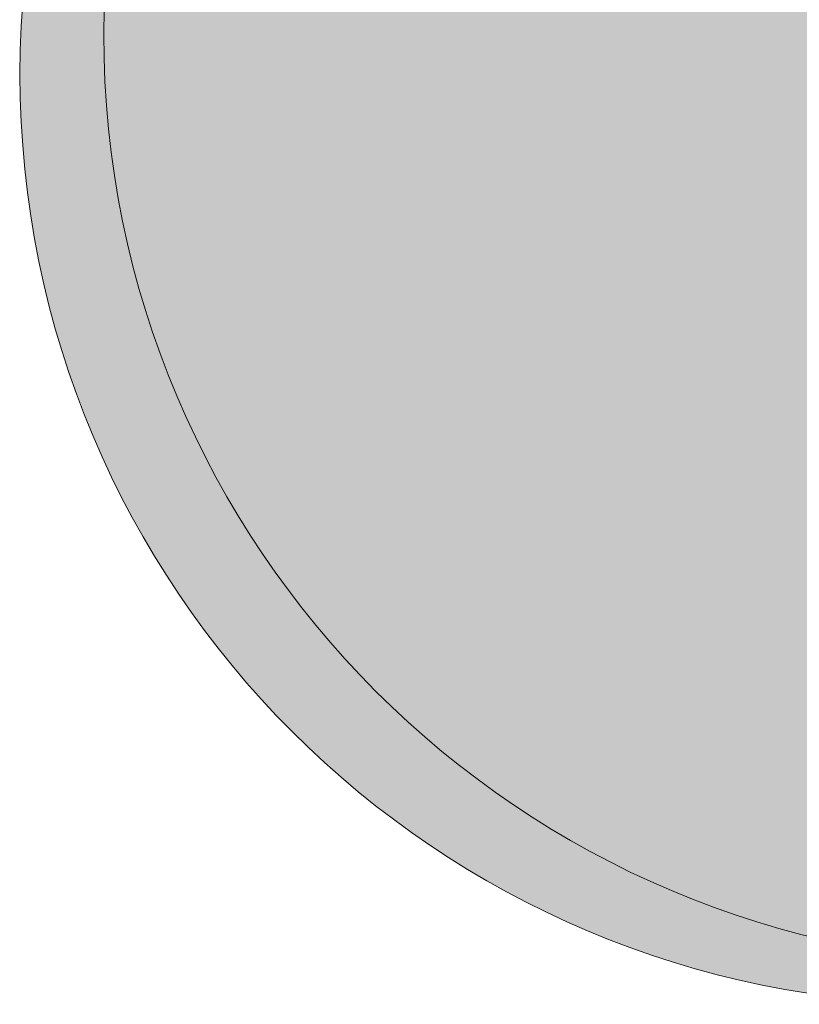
# Model space of a CAD drawing. Header units: metres. Extents: x 163628 to 167676, y 402708 to 405373.
# Tile 232 of 256: x 165485.76 to 165487.43, y 403899.04 to 403901.16. Entities that reach past the tile are written whole.
import ezdxf

# ---------------------------------------------------------------- set-up
doc = ezdxf.new("R2010")
doc.units = ezdxf.units.M
doc.layers.get('0').update_dxf_attribs({"lineweight": 25})
doc.layers.add('X-CA190022.004-UO-DWM_Beplanting$0$B-WE-GR-BOOM-S AFKOMSTIG UIT BGT', color=252, linetype='Continuous', lineweight=0)
doc.layers.add('X-CA190022.004-UO-DWM_Beplanting$0$B-WE-GR-BOOM-S AFKOMSTIG UIT BOMENBESTAND GEMEENTE', color=252, linetype='Continuous')

# ---------------------------------------------------------------- blocks, each defined once
blk = doc.blocks.new('X-CA190022.004-UO-DWM_Beplanting$0$SGR-BOOM_01-SO')
at = {"color": 0, "linetype": 'ByBlock', "lineweight": 18}
blk.add_circle((0, 0), 2, dxfattribs=at)
blk = doc.blocks.new('X-CA190022.004-UO-DWM_Beplanting$0$IMGEOBoom')
at = {"transparency": 33554457}
h = blk.add_hatch(color=256, dxfattribs=at)
h.dxf.hatch_style = 1
edge = h.paths.add_edge_path()
edge.add_arc((0, 0), 100, 0, 360)
edge = h.paths.add_edge_path(flags=17)
edge.add_arc((0, 0), 12.5, 0, 360)
at = {"xscale": 50, "yscale": 50, "zscale": 50}
blk.add_blockref('X-CA190022.004-UO-DWM_Beplanting$0$SGR-BOOM_01-SO', (0, 0), dxfattribs=at)

msp = doc.modelspace()

# ---------------------------------------------------------------- block references
at = {"layer": 'X-CA190022.004-UO-DWM_Beplanting$0$B-WE-GR-BOOM-S AFKOMSTIG UIT BGT', "xscale": 0.02, "yscale": 0.02, "zscale": 0.02}
msp.add_blockref('X-CA190022.004-UO-DWM_Beplanting$0$IMGEOBoom', (165487.7578, 403901.0403), dxfattribs=at)
at = {"layer": 'X-CA190022.004-UO-DWM_Beplanting$0$B-WE-GR-BOOM-S AFKOMSTIG UIT BOMENBESTAND GEMEENTE', "xscale": 0.02, "yscale": 0.02, "zscale": 0.02}
msp.add_blockref('X-CA190022.004-UO-DWM_Beplanting$0$IMGEOBoom', (165487.938, 403901.127), dxfattribs=at)

doc.saveas('drawing.dxf')
